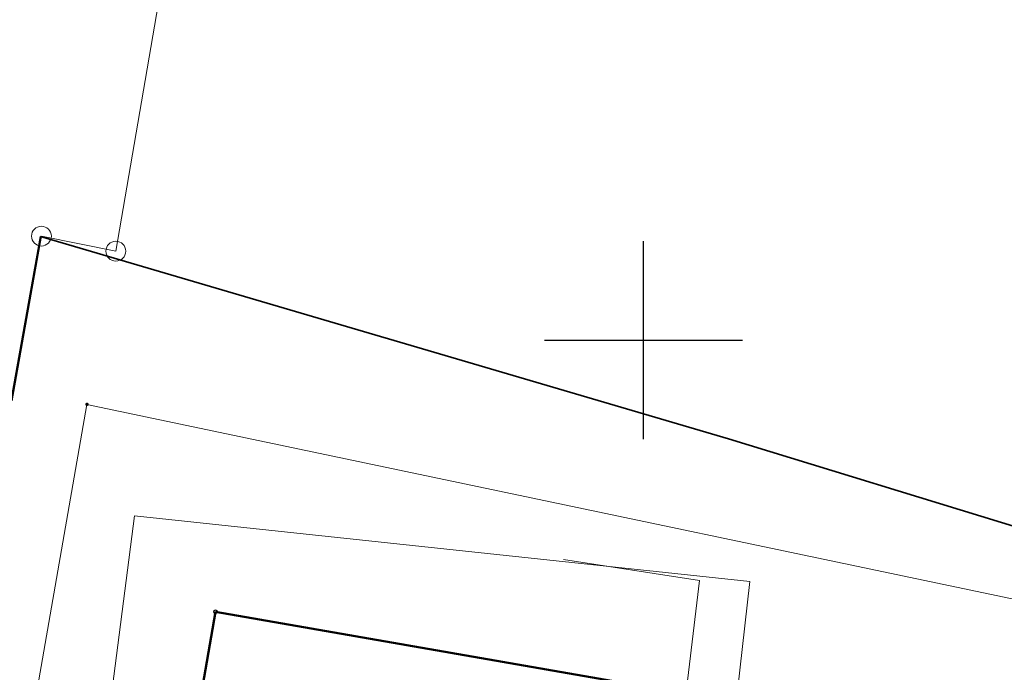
# Model space of a CAD drawing. Header units: metres. Extents: x 7423100 to 7431699, y 5527887 to 5533362.
# Tile 50 of 114: x 7428134 to 7428159, y 5529892 to 5529908. Entities that reach past the tile are written whole.
import ezdxf

# ---------------------------------------------------------------- set-up
doc = ezdxf.new("R2010")
doc.units = ezdxf.units.M
doc.header["$MEASUREMENT"] = 0
doc.linetypes.add('219-500', pattern=[0])
doc.layers.get('0').update_dxf_attribs({"color": 2, "linetype": 'CONTINUOUS', "lineweight": 5})
for name, color, linetype in [('202-punkt graniczny', 7, 'CONTINUOUS'), ('203-punkt graniczny', 7, 'CONTINUOUS'), ('217-kontur klasyfikacyjny', 7, 'CONTINUOUS'), ('218-kontur użytku gruntowego', 7, 'CONTINUOUS'), ('219-działka ewidencyjna', 7, 'CONTINUOUS'), ('312-budynek ewidencyjny', 7, 'CONTINUOUS'), ('ogrodzenie trwałe', 7, 'CONTINUOUS'), ('przewód wodociągowy', 7, 'CONTINUOUS'), ('Punkt budynku', 7, 'CONTINUOUS'), ('Wstawianie ramki sekcyjnej z opisem', 7, 'CONTINUOUS')]:
    doc.layers.add(name, color=color, linetype=linetype)
doc.linetypes.add('902-500', pattern='A,3.75,0,[1,ksztalty.shx,S=0.5,R=0,X=0,Y=0],3.75', length=7.5)

# ---------------------------------------------------------------- blocks, each defined once
blk = doc.blocks.new('PUNKTBUD')
at = {"color": 0}
blk.add_circle((0, 0), 0.045, dxfattribs=at)
blk = doc.blocks.new('202')
at = {"color": 0, "linetype": 'Continuous', "lineweight": 0}
blk.add_circle((0, 0), 0.25, dxfattribs=at)
blk = doc.blocks.new('203')
at = {"linetype": 'Continuous', "lineweight": 0}
h = blk.add_hatch(color=0, dxfattribs=at)
edge = h.paths.add_edge_path()
edge.add_arc((0, 0), 0.045, 0, 360)
blk = doc.blocks.new('RAMKA500K')
at = {"color": 0}
for p, q in [((150, 147.5), (150, 152.5)), ((147.5, 150), (152.5, 150))]:
    blk.add_line(p, q, dxfattribs=at)

msp = doc.modelspace()

# ---------------------------------------------------------------- linework, layer by layer
at = {"layer": '217-kontur klasyfikacyjny', "color": 92, "linetype": 'Continuous', "lineweight": 18, "flags": 128}
for points in [[(7428135.57, 5529883.34), (7428137.14, 5529895.56)], [(7428137.14, 5529895.56), (7428152.69, 5529893.9)], [(7428152.69, 5529893.9), (7428151.24, 5529881.06)]]:
    msp.add_lwpolyline(points, dxfattribs=at)
at = {"layer": '218-kontur użytku gruntowego', "color": 3, "linetype": 'Continuous', "lineweight": 18, "flags": 128}
for points in [[(7428137.14, 5529895.56), (7428135.57, 5529883.34)], [(7428135.57, 5529883.34), (7428137.14, 5529895.56)], [(7428152.69, 5529893.9), (7428137.14, 5529895.56)], [(7428137.14, 5529895.56), (7428152.69, 5529893.9)], [(7428151.24, 5529881.06), (7428152.69, 5529893.9)], [(7428152.69, 5529893.9), (7428151.24, 5529881.06)]]:
    msp.add_lwpolyline(points, dxfattribs=at)
at = {"layer": '219-działka ewidencyjna', "color": 7, "linetype": '219-500', "lineweight": 18, "flags": 128}
for points in [[(7428142.49, 5529936.12), (7428136.67, 5529902.25)], [(7428134.79, 5529902.63), (7428134.05, 5529898.47)], [(7428136.67, 5529902.25), (7428134.79, 5529902.63)], [(7428135.94, 5529898.38), (7428131.94, 5529875.48)], [(7428166.97, 5529891.86), (7428135.94, 5529898.38)]]:
    msp.add_lwpolyline(points, dxfattribs=at)
at = {"layer": '312-budynek ewidencyjny', "color": 7, "linetype": 'Continuous', "lineweight": 50, "flags": 128}
for points in [[(7428137.49, 5529883.33), (7428139.19, 5529893.14)], [(7428139.19, 5529893.14), (7428149.97, 5529891.26)]]:
    msp.add_lwpolyline(points, dxfattribs=at)
at = {"layer": 'ogrodzenie trwałe', "color": 7, "linetype": '902-500', "lineweight": 35, "flags": 128}
msp.add_lwpolyline([(7428113.18, 5529879.75), (7428115.06, 5529878.71), (7428129.92, 5529875.61), (7428134.77, 5529902.62), (7428152.15, 5529897.51), (7428166.99, 5529892.96), (7428166.69, 5529892.05), (7428159.64, 5529870.62)], dxfattribs=at)
at = {"layer": 'przewód wodociągowy', "color": 5, "linetype": 'Continuous', "lineweight": 18, "flags": 128}
msp.add_lwpolyline([(7428147.38, 5529864.5), (7428149.92, 5529881.39), (7428151.42, 5529893.93), (7428147.98, 5529894.46)], dxfattribs=at)

# ---------------------------------------------------------------- block references
at = {"layer": '202-punkt graniczny', "color": 7, "linetype": 'Continuous', "lineweight": 18}
for p in [(7428134.79, 5529902.63), (7428136.67, 5529902.25)]:
    msp.add_blockref('202', p, dxfattribs=at)
at = {"layer": '203-punkt graniczny', "color": 7, "linetype": 'Continuous', "lineweight": 18}
msp.add_blockref('203', (7428135.94, 5529898.38), dxfattribs=at)
at = {"layer": 'Punkt budynku', "color": 5, "linetype": 'Continuous', "lineweight": 18}
msp.add_blockref('PUNKTBUD', (7428139.19, 5529893.14), dxfattribs=at)
at = {"layer": 'Wstawianie ramki sekcyjnej z opisem', "color": 7, "linetype": 'Continuous', "lineweight": 13}
msp.add_blockref('RAMKA500K', (7428000, 5529750), dxfattribs=at)

doc.saveas('drawing.dxf')
